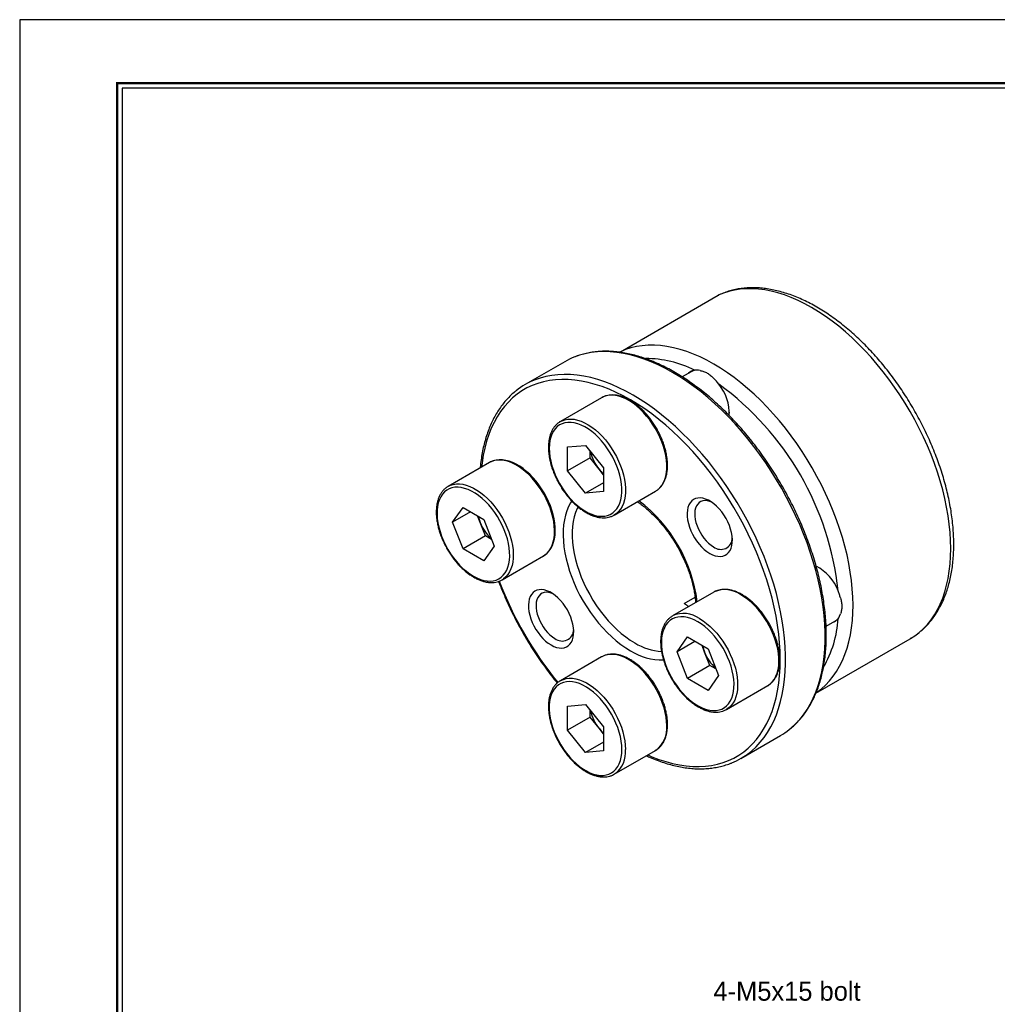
# Model space of a CAD drawing. Header units: millimetres. Extents: x 0 to 228, y 0 to 161.
# Tile 2 of 3: x 0 to 77, y 84 to 161. Entities that reach past the tile are written whole.
import ezdxf
from ezdxf.enums import TextEntityAlignment as Align

# ---------------------------------------------------------------- set-up
doc = ezdxf.new("R2010")
doc.units = ezdxf.units.MM
doc.layers.add('L1', color=7, linetype='CONTINUOUS')
doc.layers.add('OUTLINE', color=7, linetype='CONTINUOUS')

# ---------------------------------------------------------------- blocks, each defined once
blk = doc.blocks.new('표제란')
at = {"layer": 'L1', "color": 0}
for p, q in [((297, 210), (0, 210)), ((0, 210), (0, 0))]:
    blk.add_line(p, q, dxfattribs=at)
at = {"layer": 'L1', "const_width": 0.25}
blk.add_lwpolyline([(290.5, 6.5), (290.5, 203.5), (10, 203.5), (10, 6.5)], close=True, dxfattribs=at)
at = {"layer": 'L1'}
blk.add_lwpolyline([(290, 7), (290, 203), (10.5, 203), (10.5, 7)], close=True, dxfattribs=at)
for tag, p in [('필렛', (179.25, 10.9)), ('모따기', (179.25, 8.3))]:
    blk.add_attdef(tag, text='', height=1.15, dxfattribs=at).set_placement(p, align=Align.MIDDLE_LEFT)
at = {"layer": 'OUTLINE', "ltscale": 0.5}
for tag, p, height in [('TITLE', (237.17, 24.41), 2.5), ('도번', (251.18, 15.64), 2.5), ('SCALE', (253.78, 9.55), 1.2), ('DATE', (277.02, 9.51), 1.2)]:
    blk.add_attdef(tag, p, '', height=height, dxfattribs=at)

msp = doc.modelspace()

# ---------------------------------------------------------------- linework, layer by layer
at = {"layer": 'OUTLINE'}
for p, q in [((47.3285, 135.2458), (55.0359, 139.6952)), ((55.0359, 139.6952), (55.0783, 139.7092)), ((47.2758, 135.2107), (47.3285, 135.2458)), ((42.9424, 134.4667), (39.8311, 132.6706)), ((52.8965, 133.6771), (52.1947, 133.2719)), ((45.8521, 131.6311), (42.5994, 129.7534)), ((45.8996, 131.6574), (45.8521, 131.6311)), ((42.5735, 129.738), (42.5994, 129.7534)), ((43.1686, 127.7503), (44.5828, 127.8767)), ((43.1686, 125.8646), (43.1686, 127.7503)), ((44.5828, 127.8767), (45.997, 126.1175)), ((44.9363, 126.8851), (44.9363, 127.4369)), ((37.0132, 126.5269), (33.7605, 124.6492)), ((44.9363, 126.8851), (43.1686, 125.8646)), ((45.6434, 126.0054), (44.9363, 126.8851)), ((44.5828, 124.1053), (43.1686, 125.8646)), ((45.997, 125.5656), (45.6434, 126.0054)), ((45.997, 126.1175), (45.997, 124.2317)), ((45.997, 124.9217), (44.5828, 124.1053)), ((45.997, 124.2317), (44.5828, 124.1053)), ((46.849, 122.3919), (50.1017, 124.2697)), ((34.1109, 121.8295), (34.9274, 122.9912)), ((35.5254, 122.6461), (34.1109, 121.8295)), ((34.9274, 122.9912), (36.5604, 122.0485)), ((34.9274, 119.7251), (34.1109, 121.8295)), ((36.287, 121.7978), (36.0827, 122.3243)), ((36.6952, 120.7456), (36.287, 121.7978)), ((36.5604, 122.0485), (37.3769, 119.9441)), ((36.6952, 120.7456), (34.9274, 119.7251)), ((37.173, 120.4698), (36.6952, 120.7456)), ((36.5604, 118.7824), (34.9274, 119.7251)), ((37.3769, 119.9441), (36.5604, 118.7824)), ((38.0102, 117.2877), (41.2629, 119.1655)), ((38.0559, 117.3153), (38.0102, 117.2877)), ((54.7172, 116.3366), (54.6909, 116.3218)), ((54.6909, 116.3218), (51.4382, 114.4441)), ((52.3609, 115.4337), (53.2093, 115.9235)), ((51.3924, 114.4165), (51.4382, 114.4441)), ((63.5351, 113.6334), (64.2351, 114.0375)), ((51.7886, 111.6244), (52.6051, 112.7861)), ((52.6051, 112.7861), (54.2381, 111.8434)), ((62.7344, 108.3656), (70.1512, 112.6472)), ((53.2031, 112.441), (51.7886, 111.6244)), ((53.9646, 111.5927), (53.7603, 112.1192)), ((54.2381, 111.8434), (55.0546, 109.739)), ((45.8521, 111.2176), (42.5994, 109.3398)), ((52.6051, 109.52), (51.7886, 111.6244)), ((54.3729, 110.5405), (53.9646, 111.5927)), ((54.3729, 110.5405), (52.6051, 109.52)), ((54.8506, 110.2647), (54.3729, 110.5405)), ((54.2381, 108.5773), (52.6051, 109.52)), ((55.0546, 109.739), (54.2381, 108.5773)), ((55.6879, 107.0826), (58.9405, 108.9604)), ((43.1686, 107.3368), (44.5828, 107.4632)), ((43.1686, 105.451), (43.1686, 107.3368)), ((44.5828, 107.4632), (45.997, 105.7039)), ((44.9363, 106.4716), (44.9363, 107.0234)), ((44.9363, 106.4716), (43.1686, 105.451)), ((45.6434, 105.5919), (44.9363, 106.4716)), ((45.997, 105.1521), (45.6434, 105.5919)), ((45.997, 105.7039), (45.997, 103.8182)), ((44.5828, 103.6918), (43.1686, 105.451)), ((56.8297, 103.2249), (59.941, 105.021)), ((45.997, 104.5082), (44.5828, 103.6918)), ((45.997, 103.8182), (44.5828, 103.6918)), ((46.849, 101.9784), (50.1017, 103.8562)), ((46.8749, 101.9937), (46.849, 101.9784))]:
    msp.add_line(p, q, dxfattribs=at)
at = {"layer": 'OUTLINE', "flags": 128}
for points in [[(70.1757, 112.6614), (70.5229, 112.8834), (70.8743, 113.151), (71.2054, 113.4498), (71.5152, 113.7789), (71.803, 114.1377), (72.0682, 114.5253), (72.3101, 114.9407), (72.5281, 115.3829), (72.7217, 115.8508), (72.8904, 116.3434), (73.0339, 116.8595), (73.1517, 117.3977), (73.2436, 117.9569), (73.3094, 118.5356), (73.3489, 119.1324), (73.362, 119.746), (73.3487, 120.3749), (73.309, 121.0174), (73.2431, 121.6722), (73.151, 122.3375), (73.033, 123.0118), (72.8893, 123.6936), (72.7204, 124.381), (72.5266, 125.0725), (72.3085, 125.7664), (72.0664, 126.4611), (71.8011, 127.1548), (71.5131, 127.8459), (71.2031, 128.5327), (70.8719, 129.2136), (70.5203, 129.887), (70.1492, 130.5511), (69.7594, 131.2044), (69.3518, 131.8454), (68.9275, 132.4724), (68.4875, 133.084), (68.0327, 133.6787), (67.5645, 134.2551), (67.0838, 134.8117), (66.5918, 135.3473), (66.0897, 135.8605), (65.5787, 136.3501), (65.06, 136.815), (64.535, 137.2539), (64.0048, 137.666), (63.4707, 138.05), (62.9341, 138.4052), (62.3962, 138.7307), (61.8583, 139.0256), (61.3217, 139.2893), (60.7877, 139.5212), (60.2576, 139.7207), (59.7327, 139.8872), (59.2142, 140.0205), (58.7034, 140.1201), (58.2015, 140.1859), (57.7097, 140.2176), (57.2292, 140.2153), (56.7612, 140.1789), (56.3068, 140.1084), (55.8671, 140.0042), (55.4431, 139.8663), (55.0359, 139.6952)], [(62.7486, 108.3882), (62.8154, 108.434), (63.1669, 108.7016), (63.4979, 109.0004), (63.8077, 109.3295), (64.0955, 109.6883), (64.3607, 110.0759), (64.6026, 110.4912), (64.8206, 110.9334), (65.0142, 111.4014), (65.183, 111.894), (65.3264, 112.4101), (65.4442, 112.9483), (65.5362, 113.5074), (65.6019, 114.0861), (65.6414, 114.683), (65.6546, 115.2966), (65.6413, 115.9254), (65.6016, 116.568), (65.5356, 117.2227), (65.4435, 117.8881), (65.3255, 118.5624), (65.1819, 119.2441), (65.013, 119.9316), (64.8192, 120.6231), (64.601, 121.317), (64.3589, 122.0117), (64.0936, 122.7054), (63.8056, 123.3965), (63.4956, 124.0833), (63.1645, 124.7642), (62.8129, 125.4375), (62.4417, 126.1017), (62.0519, 126.755), (61.6443, 127.3959), (61.22, 128.023), (60.78, 128.6346), (60.3253, 129.2293), (59.857, 129.8056), (59.3763, 130.3623), (58.8843, 130.8979), (58.3822, 131.4111), (57.8712, 131.9007), (57.3526, 132.3656), (56.8275, 132.8045), (56.2973, 133.2165), (55.7633, 133.6006), (55.2266, 133.9558), (54.6887, 134.2812), (54.1508, 134.5762), (53.6142, 134.8399), (53.0802, 135.0718), (52.5501, 135.2712), (52.0252, 135.4378), (51.5067, 135.571), (50.9959, 135.6707), (50.494, 135.7364), (50.0022, 135.7682), (49.5218, 135.7659), (49.0538, 135.7294), (48.5994, 135.659), (48.1596, 135.5547), (47.7357, 135.4169), (47.3285, 135.2458)], [(60.6261, 105.4861), (60.7895, 105.6202), (61.1335, 105.9371), (61.4562, 106.2845), (61.7568, 106.6614), (62.0348, 107.0671), (62.2895, 107.5006), (62.5203, 107.9611), (62.7268, 108.4475), (62.9085, 108.9587), (63.065, 109.4936), (63.1959, 110.051), (63.301, 110.6297), (63.38, 111.2285), (63.4328, 111.846), (63.4592, 112.4809), (63.4592, 113.1317), (63.4328, 113.797), (63.38, 114.4755), (63.301, 115.1655), (63.1959, 115.8656), (63.065, 116.5742), (62.9085, 117.2897), (62.7268, 118.0107), (62.5203, 118.7355), (62.2895, 119.4624), (62.0348, 120.19), (61.7568, 120.9167), (61.4562, 121.6407), (61.1335, 122.3606), (60.7895, 123.0747), (60.425, 123.7815), (60.0408, 124.4795), (59.6376, 125.167), (59.2164, 125.8426), (58.7781, 126.5048), (58.3237, 127.1521), (57.8542, 127.7831), (57.3706, 128.3965), (56.8739, 128.9909), (56.3653, 129.5649), (55.8459, 130.1173), (55.3168, 130.647), (54.7792, 131.1526), (54.2342, 131.6332), (53.6831, 132.0877), (53.1271, 132.515), (52.5674, 132.9142), (52.0052, 133.2845), (51.4417, 133.625), (50.8783, 133.935), (50.3161, 134.2139), (49.7563, 134.4609), (49.2003, 134.6755), (48.6492, 134.8574), (48.1042, 135.006), (47.5666, 135.121), (47.0375, 135.2023), (46.5181, 135.2496), (46.0095, 135.2628), (45.5128, 135.2418), (45.0292, 135.1868), (44.5597, 135.0979), (44.1053, 134.9752), (43.7282, 134.8432)], [(57.5148, 103.69), (57.6783, 103.8241), (58.0222, 104.141), (58.3449, 104.4884), (58.6456, 104.8653), (58.9235, 105.271), (59.1782, 105.7045), (59.4091, 106.165), (59.6156, 106.6514), (59.7972, 107.1626), (59.9537, 107.6975), (60.0846, 108.2549), (60.1897, 108.8336), (60.2688, 109.4324), (60.3215, 110.0499), (60.348, 110.6848), (60.348, 111.3356), (60.3215, 112.0009), (60.2688, 112.6794), (60.1897, 113.3694), (60.0846, 114.0695), (59.9537, 114.7781), (59.7972, 115.4936), (59.6156, 116.2146), (59.4091, 116.9394), (59.1782, 117.6663), (58.9235, 118.394), (58.6456, 119.1206), (58.3449, 119.8446), (58.0222, 120.5645), (57.6783, 121.2786), (57.3138, 121.9854), (56.9295, 122.6834), (56.5263, 123.3709), (56.1051, 124.0465), (55.6669, 124.7087), (55.2125, 125.356), (54.7429, 125.987), (54.2593, 126.6004), (53.7626, 127.1948), (53.254, 127.7688), (52.7346, 128.3212), (52.2055, 128.8509), (51.6679, 129.3565), (51.1229, 129.8371), (50.5718, 130.2916), (50.0158, 130.7189), (49.4561, 131.1181), (48.8939, 131.4884), (48.3304, 131.8289), (47.767, 132.1389), (47.2048, 132.4178), (46.6451, 132.6648), (46.089, 132.8794), (45.5379, 133.0613), (44.993, 133.2099), (44.4554, 133.3249), (43.9263, 133.4062), (43.4068, 133.4535), (42.8982, 133.4667), (42.4016, 133.4457), (41.9179, 133.3907), (41.4484, 133.3018), (40.994, 133.1791), (40.6169, 133.0471)], [(49.4767, 103.4954), (49.7989, 103.3577), (50.3531, 103.1453), (50.9023, 102.9663), (51.4452, 102.8208), (51.9805, 102.7094), (52.5072, 102.6322), (53.0238, 102.5894), (53.5294, 102.5812), (54.0226, 102.6074), (54.5026, 102.6682), (54.968, 102.7633), (55.418, 102.8925), (55.8513, 103.0555), (56.2672, 103.252), (56.6647, 103.4815), (57.0427, 103.7435), (57.4006, 104.0374), (57.7374, 104.3625), (58.0524, 104.7181), (58.3449, 105.1035), (58.6143, 105.5176), (58.8599, 105.9596), (59.0811, 106.4285), (59.2775, 106.9232), (59.4487, 107.4426), (59.5941, 107.9856), (59.7136, 108.5508), (59.8068, 109.137), (59.8735, 109.7429), (59.9136, 110.3671), (59.927, 111.0083), (59.9136, 111.6648), (59.8735, 112.3353), (59.8068, 113.0183), (59.7136, 113.7121), (59.5941, 114.4153), (59.4487, 115.1262), (59.2775, 115.8432), (59.0811, 116.5647), (58.8599, 117.289), (58.6143, 118.0146), (58.3449, 118.7397), (58.0524, 119.4627), (57.7374, 120.1821), (57.4006, 120.8961), (57.0427, 121.6032), (56.6647, 122.3017), (56.2672, 122.99), (55.8513, 123.6667), (55.418, 124.3301), (54.968, 124.9788), (54.5026, 125.6112), (54.0226, 126.2261), (53.5294, 126.8219), (53.0238, 127.3973), (52.5072, 127.9511), (51.9805, 128.4819), (51.4452, 128.9886), (50.9023, 129.47), (50.3531, 129.925), (49.7989, 130.3525), (49.2408, 130.7518), (48.6802, 131.1217), (48.1183, 131.4615), (47.5564, 131.7704), (46.9958, 132.0478), (46.4378, 132.2929), (45.8835, 132.5052), (45.3343, 132.6843), (44.7914, 132.8297), (44.2561, 132.9411), (43.7295, 133.0183), (43.2128, 133.0611), (42.7073, 133.0694), (42.214, 133.0431), (41.7341, 132.9824), (41.2686, 132.8873), (40.8187, 132.7581), (40.3853, 132.595), (39.9694, 132.3986), (39.572, 132.1691), (39.1939, 131.9071), (38.8361, 131.6132), (38.4992, 131.288), (38.1842, 130.9324), (37.8917, 130.5471), (37.6223, 130.133), (37.3768, 129.6909), (37.1555, 129.222), (36.9591, 128.7273), (36.788, 128.2079), (36.6425, 127.665), (36.523, 127.0998), (36.4298, 126.5135), (36.388, 126.166)], [(50.1017, 124.2697), (50.2689, 124.3828), (50.4408, 124.5412), (50.5911, 124.7296), (50.7184, 124.9463), (50.8217, 125.1894), (50.8999, 125.4568), (50.9524, 125.7461), (50.9788, 126.0548), (50.9788, 126.3801), (50.9524, 126.7192), (50.8999, 127.0692), (50.8217, 127.4268), (50.7184, 127.7891), (50.5911, 128.1528), (50.4408, 128.5148), (50.2689, 128.8717), (50.0768, 129.2206), (49.8663, 129.5583), (49.6392, 129.8819), (49.3974, 130.1885), (49.1432, 130.4754), (48.8787, 130.7401), (48.6063, 130.9804), (48.3284, 131.194), (48.0473, 131.3791), (47.7657, 131.534), (47.4859, 131.6575), (47.2104, 131.7484), (46.9417, 131.8059), (46.6821, 131.8295), (46.4338, 131.8191), (46.1991, 131.7746), (45.98, 131.6966), (45.8996, 131.6574)], [(55.8987, 130.2311), (55.9062, 130.3024), (55.9142, 130.4915)], [(41.719, 127.6442), (41.7324, 127.3174), (41.7723, 126.9781), (41.8386, 126.6296), (41.9304, 126.2751), (42.047, 125.918), (42.1873, 125.5616), (42.35, 125.2092), (42.5335, 124.8641), (42.7361, 124.5295), (42.956, 124.2086), (43.191, 123.9043), (43.4391, 123.6194), (43.6978, 123.3568), (43.9648, 123.1187), (44.2376, 122.9074), (44.5136, 122.7249), (44.7902, 122.573), (45.0649, 122.4529), (45.3351, 122.3659), (45.5983, 122.3127), (45.852, 122.2938), (46.0938, 122.3095), (46.3216, 122.3596), (46.5331, 122.4435), (46.7263, 122.5606), (46.8996, 122.7097), (47.0513, 122.8895), (47.1799, 123.0982), (47.2842, 123.3339), (47.3633, 123.5944), (47.4165, 123.8773), (47.4432, 124.1799), (47.4432, 124.4995), (47.4165, 124.833), (47.3633, 125.1772), (47.2842, 125.5291), (47.1799, 125.8853), (47.0513, 126.2425), (46.8996, 126.5973), (46.7263, 126.9465), (46.5331, 127.2867), (46.3216, 127.6149), (46.0938, 127.9279), (45.852, 128.2228), (45.5983, 128.4969), (45.3351, 128.7475), (45.0649, 128.9725), (44.7902, 129.1696), (44.5136, 129.337), (44.2376, 129.4732), (43.9648, 129.5768), (43.6978, 129.647), (43.4391, 129.6831), (43.191, 129.6847), (42.956, 129.6518), (42.7361, 129.5847), (42.5335, 129.484), (42.35, 129.3508), (42.1873, 129.1862), (42.047, 128.9917), (41.9304, 128.7692), (41.8386, 128.5208), (41.7723, 128.2488), (41.7324, 127.9557), (41.719, 127.6442)], [(42.5994, 129.7534), (42.7273, 129.8188), (42.9464, 129.8969), (43.1811, 129.9413), (43.4294, 129.9518), (43.689, 129.9282), (43.9577, 129.8707), (44.2332, 129.7798), (44.513, 129.6563), (44.7946, 129.5013), (45.0757, 129.3162), (45.3536, 129.1026), (45.626, 128.8624), (45.8905, 128.5977), (46.1447, 128.3107), (46.3865, 128.0041), (46.6136, 127.6806), (46.8241, 127.3428), (47.0162, 126.994), (47.1882, 126.637), (47.3384, 126.2751), (47.4658, 125.9114), (47.569, 125.5491), (47.6472, 125.1914), (47.6997, 124.8415), (47.7261, 124.5024), (47.7261, 124.177), (47.6997, 123.8684), (47.6472, 123.5791), (47.569, 123.3117), (47.4658, 123.0686), (47.3384, 122.8519), (47.1882, 122.6635), (47.0162, 122.505), (46.8497, 122.3923)], [(41.2629, 119.1655), (41.3839, 119.2438), (41.561, 119.3945), (41.7168, 119.5756), (41.85, 119.7854), (41.9593, 120.0221), (42.0439, 120.2836), (42.1029, 120.5677), (42.1358, 120.8717), (42.1424, 121.1931), (42.1226, 121.5291), (42.0766, 121.8766), (42.0048, 122.2327), (41.9077, 122.5941), (41.7863, 122.9577), (41.6417, 123.3204), (41.475, 123.6789), (41.2878, 124.0301), (41.0817, 124.3709), (40.8586, 124.6982), (40.6203, 125.0094), (40.369, 125.3014), (40.1068, 125.572), (39.8362, 125.8185), (39.5594, 126.039), (39.2789, 126.2314), (38.9972, 126.394), (38.7167, 126.5254), (38.4399, 126.6246), (38.1693, 126.6905), (37.9071, 126.7226), (37.6558, 126.7207), (37.4175, 126.6847), (37.1944, 126.615), (37.0132, 126.5269)], [(41.2483, 119.1608), (41.3953, 119.2512), (41.5715, 119.3989), (41.7279, 119.5732), (41.8637, 119.7731), (41.9779, 119.9975), (42.0696, 120.245), (42.1377, 120.5139), (42.1816, 120.8018), (42.2009, 121.1061), (42.1954, 121.4241), (42.1653, 121.7531), (42.1111, 122.0904), (42.0334, 122.4333), (41.9328, 122.7792), (41.8104, 123.1254), (41.667, 123.4694), (41.5038, 123.8083), (41.3222, 124.1398), (41.1236, 124.4611), (40.9094, 124.7698), (40.6814, 125.0635), (40.4412, 125.3399), (40.1906, 125.5969), (39.9314, 125.8323), (39.6655, 126.0443), (39.3948, 126.2312), (39.1213, 126.3912), (38.8469, 126.5229), (38.5737, 126.6249), (38.304, 126.6959), (38.0402, 126.7352), (37.785, 126.742), (37.541, 126.7166), (37.3108, 126.6594), (37.0966, 126.5717), (37.0159, 126.5237), (37.0159, 126.5237)], [(35.7439, 117.5798), (36.0203, 117.4357), (36.2941, 117.3238), (36.5628, 117.2452), (36.8239, 117.2005), (37.0748, 117.1903), (37.3133, 117.2146), (37.5372, 117.2732), (37.7443, 117.3655), (37.9328, 117.4907), (38.1008, 117.6476), (38.2468, 117.8348), (38.3694, 118.0504), (38.4676, 118.2926), (38.5403, 118.5589), (38.5868, 118.847), (38.6069, 119.1542), (38.6002, 119.4775), (38.5668, 119.8139), (38.5071, 120.1604), (38.4216, 120.5137), (38.3111, 120.8704), (38.1766, 121.2273), (38.0194, 121.5811), (37.841, 121.9283), (37.643, 122.2658), (37.4272, 122.5905), (37.1958, 122.8992), (36.9507, 123.1892), (36.6945, 123.4576), (36.4293, 123.7021), (36.1577, 123.9202), (35.8823, 124.1101), (35.6056, 124.2698), (35.3302, 124.398), (35.0586, 124.4933), (34.7934, 124.555), (34.5371, 124.5825), (34.2921, 124.5754), (34.0606, 124.534), (33.8449, 124.4584), (33.6469, 124.3495), (33.4684, 124.2083), (33.3112, 124.0361), (33.1768, 123.8344), (33.0663, 123.6053), (32.9807, 123.3507), (32.921, 123.0732), (32.8877, 122.7752), (32.881, 122.4596), (32.901, 122.1294), (32.9476, 121.7875), (33.0203, 121.4372), (33.1184, 121.0818), (33.2411, 120.7245), (33.3871, 120.3688), (33.5551, 120.0179), (33.7436, 119.6751), (33.9507, 119.3437), (34.1745, 119.0266), (34.4131, 118.7269), (34.664, 118.4474), (34.9251, 118.1906), (35.1937, 117.9591), (35.4675, 117.7548), (35.7439, 117.5798)], [(33.7677, 124.6533), (33.9417, 124.7373), (34.1649, 124.807), (34.4031, 124.8429), (34.6545, 124.8449), (34.9166, 124.8127), (35.1872, 124.7468), (35.464, 124.6477), (35.7445, 124.5162), (36.0262, 124.3536), (36.3067, 124.1612), (36.5835, 123.9408), (36.8541, 123.6942), (37.1163, 123.4237), (37.3676, 123.1316), (37.6059, 122.8205), (37.829, 122.4931), (38.0351, 122.1524), (38.2223, 121.8012), (38.389, 121.4427), (38.5336, 121.08), (38.655, 120.7164), (38.7521, 120.3549), (38.8239, 119.9989), (38.8699, 119.6514), (38.8897, 119.3154), (38.8831, 118.994), (38.8502, 118.6899), (38.7912, 118.4059), (38.7066, 118.1444), (38.5973, 117.9076), (38.4641, 117.6978), (38.3083, 117.5168), (38.1312, 117.366), (38.0559, 117.3153)], [(43.4994, 123.5009), (43.4058, 123.3548), (43.246, 123.0563), (43.1104, 122.7316), (42.9998, 122.3826), (42.9146, 122.0108), (42.8554, 121.6181), (42.8224, 121.2066), (42.8158, 120.7782), (42.8356, 120.3352), (42.8818, 119.8796), (42.954, 119.4138), (43.0519, 118.94), (43.1751, 118.4607), (43.3229, 117.9783), (43.4946, 117.4951), (43.6894, 117.0135), (43.9062, 116.5359), (44.144, 116.0648), (44.4015, 115.6025), (44.6776, 115.1512), (44.9709, 114.7133), (45.2798, 114.2909), (45.6029, 113.886), (45.9385, 113.5008), (46.2849, 113.1372), (46.6405, 112.7969), (47.0035, 112.4816), (47.372, 112.193), (47.7442, 111.9324), (48.1183, 111.7012)], [(54.3683, 119.3727), (54.5877, 119.2617), (54.8038, 119.1836), (55.0133, 119.1396), (55.213, 119.1304), (55.3999, 119.1562), (55.5712, 119.2164), (55.7242, 119.3103), (55.8567, 119.4364), (55.9666, 119.5928), (56.0523, 119.7771), (56.1124, 119.9866), (56.1461, 120.2179), (56.1529, 120.4678), (56.1326, 120.7322), (56.0856, 121.0074), (56.0125, 121.289), (55.9145, 121.5728), (55.7931, 121.8545), (55.6501, 122.1298), (55.4876, 122.3946), (55.3082, 122.6448), (55.1146, 122.8767), (54.9096, 123.0868), (54.6964, 123.2718), (54.4782, 123.4289), (54.2584, 123.5558), (54.0402, 123.6505), (53.827, 123.7117), (53.6221, 123.7383), (53.4284, 123.73), (53.249, 123.687), (53.0865, 123.6097), (52.9435, 123.4995), (52.8221, 123.358), (52.7241, 123.1873), (52.651, 122.9901), (52.604, 122.7693), (52.5837, 122.5282), (52.5905, 122.2706), (52.6242, 122.0003), (52.6844, 121.7214), (52.77, 121.4381), (52.88, 121.1549), (53.0124, 120.8758), (53.1655, 120.6052), (53.3367, 120.3472), (53.5236, 120.1057), (53.7233, 119.8843), (53.9328, 119.6864), (54.1489, 119.515), (54.3683, 119.3727)], [(54.5258, 123.3973), (54.3731, 123.4591), (54.1817, 123.509), (53.9991, 123.525), (53.8284, 123.5068), (53.6728, 123.4547), (53.5349, 123.3697), (53.4172, 123.2532), (53.3219, 123.1074), (53.2506, 122.9348), (53.2046, 122.7385), (53.1847, 122.522), (53.1914, 122.2893), (53.2244, 122.0443), (53.2831, 121.7916), (53.3666, 121.5357), (53.4734, 121.281), (53.6014, 121.0321), (53.7485, 120.7935), (53.9121, 120.5695), (54.0891, 120.364), (54.2765, 120.1806), (54.4709, 120.0228), (54.6688, 119.8932)], [(43.9901, 123.0428), (43.9164, 122.8947), (43.7872, 122.5793), (43.6831, 122.2396), (43.6044, 121.8775), (43.5518, 121.4948), (43.5254, 121.0937), (43.5254, 120.6761), (43.5518, 120.2445), (43.6044, 119.8011), (43.6831, 119.3482), (43.7872, 118.8882), (43.9164, 118.4237), (44.0698, 117.9571), (44.2468, 117.4909), (44.4463, 117.0275), (44.6673, 116.5695), (44.9085, 116.1193), (45.1688, 115.6792), (45.4467, 115.2517), (45.7407, 114.8391), (46.0494, 114.4434), (46.3709, 114.0669), (46.7037, 113.7115), (47.0458, 113.3792), (47.3956, 113.0716), (47.7512, 112.7905), (48.1106, 112.5374), (48.4719, 112.3136)], [(62.9855, 118.2438), (62.8175, 118.3316), (62.7536, 118.3601)], [(41.8683, 112.1543), (42.0877, 112.0433), (42.3038, 111.9652), (42.5133, 111.9212), (42.713, 111.912), (42.8999, 111.9377), (43.0712, 111.998), (43.2242, 112.0919), (43.3567, 112.218), (43.4666, 112.3744), (43.5523, 112.5587), (43.6124, 112.7681), (43.6461, 112.9995), (43.6529, 113.2493), (43.6326, 113.5138), (43.5856, 113.7889), (43.5125, 114.0705), (43.4145, 114.3543), (43.2931, 114.636), (43.1501, 114.9114), (42.9876, 115.1762), (42.8082, 115.4264), (42.6146, 115.6583), (42.4096, 115.8683), (42.1964, 116.0533), (41.9782, 116.2105), (41.7584, 116.3374), (41.5402, 116.4321), (41.327, 116.4933), (41.1221, 116.5199), (40.9284, 116.5116), (40.749, 116.4685), (40.5865, 116.3913), (40.4435, 116.2811), (40.3221, 116.1396), (40.2241, 115.9689), (40.151, 115.7717), (40.104, 115.5508), (40.0837, 115.3098), (40.0905, 115.0521), (40.1242, 114.7818), (40.1844, 114.5029), (40.27, 114.2197), (40.38, 113.9364), (40.5124, 113.6574), (40.6655, 113.3868), (40.8367, 113.1288), (41.0236, 112.8872), (41.2233, 112.6659), (41.4328, 112.468), (41.6489, 112.2966), (41.8683, 112.1543)], [(42.0258, 116.1789), (41.8731, 116.2407), (41.6817, 116.2906), (41.4991, 116.3066), (41.3284, 116.2884), (41.1728, 116.2363), (41.0349, 116.1512), (40.9172, 116.0348), (40.8219, 115.8889), (40.7506, 115.7163), (40.7046, 115.52), (40.6847, 115.3036), (40.6914, 115.0708), (40.7244, 114.8259), (40.7831, 114.5732), (40.8666, 114.3172), (40.9734, 114.0625), (41.1014, 113.8137), (41.2485, 113.5751), (41.4121, 113.351), (41.5891, 113.1455), (41.7765, 112.9622), (41.9709, 112.8044), (42.1688, 112.6748)], [(58.9405, 108.9604), (58.9655, 108.9751), (59.1527, 109.1102), (59.3193, 109.2762), (59.464, 109.4719), (59.5854, 109.6954), (59.6824, 109.9448), (59.7543, 110.2179), (59.8003, 110.5123), (59.8201, 110.8253), (59.8135, 111.1544), (59.7805, 111.4965), (59.7215, 111.8487), (59.637, 112.2078), (59.5277, 112.5707), (59.3945, 112.9343), (59.2387, 113.2953), (59.0616, 113.6505), (58.8647, 113.9969), (58.6498, 114.3313), (58.4188, 114.6509), (58.1738, 114.9528), (57.9168, 115.2345), (57.6501, 115.4933), (57.3761, 115.727), (57.0971, 115.9337), (56.8157, 116.1114)], [(53.4216, 113.9887), (53.1452, 114.1328), (52.8714, 114.2447), (52.6027, 114.3233), (52.3417, 114.368), (52.0907, 114.3782), (51.8522, 114.3539), (51.6283, 114.2953), (51.4212, 114.203), (51.2328, 114.0778), (51.0648, 113.9209), (50.9188, 113.7337), (50.7961, 113.5181), (50.698, 113.2759), (50.6253, 113.0096), (50.5787, 112.7215), (50.5587, 112.4144), (50.5653, 112.091), (50.5987, 111.7546), (50.6584, 111.4081), (50.7439, 111.0548), (50.8544, 110.6981), (50.9889, 110.3412), (51.1461, 109.9874), (51.3245, 109.6402), (51.5226, 109.3027), (51.7383, 108.978), (51.9698, 108.6693), (52.2148, 108.3793), (52.4711, 108.1109), (52.7363, 107.8665), (53.0078, 107.6483), (53.2832, 107.4584), (53.56, 107.2987), (53.8354, 107.1705), (54.107, 107.0752), (54.3721, 107.0135), (54.6284, 106.986), (54.8734, 106.9931), (55.1049, 107.0345), (55.3206, 107.1101), (55.5187, 107.219), (55.6971, 107.3602), (55.8543, 107.5324), (55.9888, 107.7341), (56.0993, 107.9632), (56.1848, 108.2178), (56.2445, 108.4953), (56.2779, 108.7933), (56.2846, 109.1089), (56.2645, 109.4391), (56.2179, 109.781), (56.1452, 110.1313), (56.0471, 110.4867), (55.9245, 110.844), (55.7785, 111.1997), (55.6104, 111.5506), (55.422, 111.8934), (55.2149, 112.2249), (54.991, 112.5419), (54.7525, 112.8416), (54.5015, 113.1211), (54.2405, 113.3779), (53.9718, 113.6095), (53.698, 113.8137), (53.4216, 113.9887)], [(53.563, 114.2336), (53.8444, 114.0559), (54.1234, 113.8493), (54.3974, 113.6155), (54.6641, 113.3567), (54.9211, 113.0751), (55.1662, 112.7732), (55.3971, 112.4536), (55.612, 112.1191), (55.8089, 111.7728), (55.986, 111.4175), (56.1418, 111.0566), (56.275, 110.693), (56.3843, 110.3301), (56.4689, 109.9709), (56.5279, 109.6188), (56.5608, 109.2766), (56.5674, 108.9476), (56.5476, 108.6345), (56.5016, 108.3401), (56.4297, 108.067), (56.3327, 107.8177), (56.2113, 107.5942), (56.0666, 107.3985), (55.9, 107.2324), (55.7128, 107.0974), (55.6807, 107.0785)], [(70.1512, 112.6472), (70.1519, 112.6476), (70.1757, 112.6614)], [(50.9821, 105.802), (50.9689, 106.1346), (50.9294, 106.4795), (50.8639, 106.8337), (50.7731, 107.1941), (50.6577, 107.5575), (50.5188, 107.9207), (50.3575, 108.2805), (50.1753, 108.6338), (49.9738, 108.9775), (49.7547, 109.3085), (49.52, 109.6239), (49.2717, 109.921), (49.0121, 110.1972), (48.7433, 110.4499), (48.4679, 110.6771), (48.1881, 110.8767), (47.9064, 111.0469), (47.6254, 111.1863), (47.3475, 111.2936), (47.0751, 111.3678), (46.8106, 111.4085), (46.5564, 111.4151), (46.3146, 111.3876), (46.0875, 111.3262), (45.8769, 111.2316), (45.8521, 111.2176)], [(42.5987, 109.3395), (42.6242, 109.3539), (42.8348, 109.4485), (43.0619, 109.5098), (43.3037, 109.5373), (43.5579, 109.5307), (43.8224, 109.4901), (44.0948, 109.4158), (44.3727, 109.3085), (44.6537, 109.1691), (44.9354, 108.9989), (45.2152, 108.7994), (45.4906, 108.5722), (45.7594, 108.3194), (46.019, 108.0433), (46.2673, 107.7462), (46.502, 107.4308), (46.7211, 107.0998), (46.9226, 106.7561), (47.1048, 106.4028), (47.2661, 106.043), (47.405, 105.6797), (47.5204, 105.3163), (47.6112, 104.956), (47.6767, 104.6018), (47.7162, 104.2569), (47.7294, 103.9243)], [(47.4466, 103.9243), (47.4332, 104.2512), (47.3932, 104.5904), (47.327, 104.9389), (47.2351, 105.2934), (47.1185, 105.6505), (46.9782, 106.0069), (46.8156, 106.3593), (46.6321, 106.7044), (46.4295, 107.039), (46.2096, 107.36), (45.9745, 107.6643), (45.7265, 107.9491), (45.4677, 108.2118), (45.2007, 108.4498), (44.928, 108.6611), (44.652, 108.8436), (44.3753, 108.9955), (44.1006, 109.1156), (43.8304, 109.2026), (43.5673, 109.2558), (43.3136, 109.2747), (43.0717, 109.259), (42.844, 109.2089), (42.6325, 109.125), (42.4392, 109.0079), (42.2659, 108.8588), (42.1143, 108.679), (41.9857, 108.4703), (41.8813, 108.2346), (41.8022, 107.9741), (41.749, 107.6912), (41.7223, 107.3886), (41.7223, 107.069), (41.749, 106.7355), (41.8022, 106.3913), (41.8813, 106.0394), (41.9857, 105.6832), (42.1143, 105.326), (42.2659, 104.9712), (42.4392, 104.622), (42.6325, 104.2818), (42.844, 103.9536), (43.0717, 103.6406), (43.3136, 103.3457), (43.5673, 103.0716), (43.8304, 102.821), (44.1006, 102.596), (44.3753, 102.3989), (44.652, 102.2315), (44.928, 102.0953), (45.2007, 101.9917), (45.4677, 101.9215), (45.7265, 101.8854), (45.9745, 101.8838), (46.2096, 101.9168), (46.4295, 101.9838), (46.6321, 102.0845), (46.8156, 102.2177), (46.9782, 102.3823), (47.1185, 102.5768), (47.2351, 102.7993), (47.327, 103.0477), (47.3932, 103.3197), (47.4332, 103.6128), (47.4466, 103.9243)]]:
    msp.add_lwpolyline(points, dxfattribs=at)
at = {"layer": 'OUTLINE'}
for centre, radius, start, end in [((45.7982, 129.5158), 5.7154, 111.234023, 119.977371), ((49.33, 126.1663), 8.5458, 63.22723, 90.173609), ((53.2977, 132.9426), 0.8615, 97.88954, 133.786492), ((53.368, 132.8051), 0.9913, 76.342637, 118.40045), ((42.6805, 127.7348), 5.6991, 111.228997, 128.759149), ((41.4458, 113.9732), 23.1631, 6.052731, 53.947269), ((52.2967, 130.4011), 3.6084, 357.261189, 39.577062), ((48.2034, 128.0791), 3.2944, 192.308704, 219.009333), ((47.9109, 127.8121), 2.8992, 218.546854, 228.688809), ((41.5604, 114.0394), 11.9165, 7.352409, 52.650225), ((38.9854, 122.8582), 2.8994, 191.304313, 201.453506), ((39.3627, 122.9779), 3.2944, 200.990473, 227.688094), ((55.2481, 120.5804), 0.8988, 229.870859, 0.563143), ((61.0975, 115.1561), 3.6091, 20.42599, 62.699975), ((64.4142, 127.2327), 28.4598, 200.669811, 219.327813), ((55.5712, 114.4051), 2.1119, 53.894438, 113.853486), ((56.9114, 121.5418), 7.6167, 233.313784, 236.598169), ((52.3189, 112.5043), 2.1304, 54.269544, 114.419998), ((55.9085, 114.7154), 8.5854, 329.851863, 356.71406), ((63.7997, 114.7523), 0.8615, 286.208619, 322.120667), ((63.7157, 114.882), 0.9915, 301.59624, 343.664456), ((42.7481, 113.362), 0.8988, 229.870859, 0.563143), ((50.577, 115.562), 4.5772, 237.509608, 271.839465), ((50.8893, 116.248), 4.6178, 238.431565, 266.038883), ((56.6631, 112.6531), 2.8994, 191.304313, 201.453506), ((57.0404, 112.7728), 3.2944, 200.990473, 227.688094), ((48.2034, 107.6656), 3.2944, 192.308704, 219.009333), ((47.9109, 107.3985), 2.8992, 218.546854, 228.688809), ((48.862, 105.5891), 2.1307, 305.578261, 5.733919), ((57.09, 109.9577), 5.7008, 300.007189, 308.336213), ((45.6292, 103.6995), 2.1122, 306.140569, 6.109495), ((53.9816, 108.1586), 5.6967, 291.79813, 308.332256)]:
    msp.add_arc(centre, radius, start, end, dxfattribs=at)
for points, knots in [([(70.1766, 112.6656), (70.2706, 112.7213), (70.4905, 112.8513), (70.8155, 113.0893), (71.1537, 113.3735), (71.4721, 113.686), (71.7708, 114.025), (72.0491, 114.3905), (72.3063, 114.7817), (72.5419, 115.198), (72.7551, 115.6386), (72.9454, 116.1027), (73.1122, 116.5891), (73.2551, 117.0967), (73.3736, 117.6242), (73.4674, 118.1704), (73.5364, 118.7338), (73.5805, 119.3131), (73.5996, 119.9069), (73.5938, 120.5137), (73.5633, 121.1322), (73.5081, 121.761), (73.4286, 122.3986), (73.325, 123.0437), (73.1977, 123.6949), (73.047, 124.351), (72.8732, 125.0104), (72.6769, 125.6718), (72.4585, 126.3338), (72.2185, 126.9951), (71.9575, 127.6543), (71.676, 128.3099), (71.3747, 128.9607), (71.0542, 129.6052), (70.7153, 130.2421), (70.3585, 130.8701), (69.9848, 131.4878), (69.5949, 132.094), (69.1895, 132.6873), (68.7696, 133.2664), (68.336, 133.8303), (67.8896, 134.3775), (67.4313, 134.9071), (66.962, 135.4177), (66.4827, 135.9084), (65.9943, 136.378), (65.4978, 136.8256), (64.9941, 137.25), (64.4843, 137.6504), (63.9694, 138.0258), (63.4503, 138.3753), (62.9282, 138.698), (62.404, 138.9932), (61.8788, 139.26), (61.3538, 139.4976), (60.8301, 139.7055), (60.3088, 139.8829), (59.7914, 140.0292), (59.2789, 140.144), (58.7729, 140.2268), (58.2746, 140.2774), (57.7854, 140.2958), (57.3067, 140.2819), (56.8397, 140.2359), (56.3859, 140.158), (55.9458, 140.0496), (55.5224, 139.9076), (55.2328, 139.7945), (55.089, 139.7212), (55.0762, 139.7147)], [0, 0, 0, 0, 0.0109119, 0.0254964, 0.0400927, 0.0547233, 0.0694081, 0.0841624, 0.0989967, 0.1139159, 0.1289194, 0.1440023, 0.1591561, 0.1743703, 0.1896332, 0.2049334, 0.2202604, 0.235605, 0.2509596, 0.266318, 0.2816745, 0.2970262, 0.312371, 0.3277078, 0.3430359, 0.3583552, 0.3736658, 0.3889684, 0.4042634, 0.4195516, 0.434834, 0.4501115, 0.465385, 0.4806555, 0.4959241, 0.5111917, 0.5264595, 0.5417281, 0.5569986, 0.572272, 0.5875494, 0.6028317, 0.6181201, 0.6334155, 0.6487188, 0.664031, 0.6793528, 0.6946848, 0.7100275, 0.725381, 0.740745, 0.7561187, 0.7715005, 0.7868881, 0.8022773, 0.8176618, 0.8330346, 0.848387, 0.8637087, 0.8789879, 0.894212, 0.9093689, 0.9244476, 0.9394404, 0.9543436, 0.9691589, 0.9838939, 0.9985618, 1, 1, 1, 1]), ([(60.6494, 105.5032), (60.7569, 105.5911), (60.9801, 105.7737), (61.2956, 106.0853), (61.6006, 106.429), (61.8851, 106.7999), (62.1489, 107.1964), (62.3915, 107.6181), (62.6123, 108.0641), (62.8107, 108.5334), (62.9864, 109.0253), (63.139, 109.5386), (63.2681, 110.0722), (63.3734, 110.6251), (63.4548, 111.1961), (63.5121, 111.784), (63.5453, 112.3876), (63.5542, 113.0057), (63.539, 113.6369), (63.4996, 114.2801), (63.4363, 114.9339), (63.3491, 115.5971), (63.2384, 116.2683), (63.1042, 116.9463), (62.9469, 117.6297), (62.7669, 118.3171), (62.5646, 119.0073), (62.3402, 119.6989), (62.0944, 120.3905), (61.8276, 121.0807), (61.5402, 121.7683), (61.233, 122.4519), (60.9065, 123.1301), (60.5614, 123.8016), (60.1983, 124.4651), (59.818, 125.1193), (59.4211, 125.763), (59.0086, 126.3947), (58.5811, 127.0134), (58.1396, 127.6178), (57.6848, 128.2066), (57.2177, 128.7788), (56.7391, 129.3332), (56.2501, 129.8688), (55.7515, 130.3843), (55.2443, 130.8789), (54.7294, 131.3516), (54.208, 131.8013), (53.6809, 132.2272), (53.1491, 132.6285), (52.6138, 133.0042), (52.0759, 133.3538), (51.5364, 133.6763), (50.9965, 133.9712), (50.457, 134.2377), (49.9192, 134.4754), (49.3841, 134.6837), (48.8527, 134.8621), (48.3261, 135.0101), (47.8055, 135.1275), (47.2919, 135.2139), (46.7864, 135.2692), (46.2901, 135.2932), (45.8042, 135.2859), (45.3297, 135.2473), (44.8674, 135.1779), (44.4193, 135.0762), (44.0485, 134.9685), (43.8333, 134.8828), (43.7573, 134.8526)], [0, 0, 0, 0, 0.0137719, 0.0286025, 0.0434548, 0.0583345, 0.0732446, 0.088186, 0.1031579, 0.1181577, 0.1331818, 0.1482264, 0.1632872, 0.1783604, 0.1934426, 0.2085308, 0.2236225, 0.2387158, 0.2538087, 0.2689003, 0.2839899, 0.2990769, 0.3141612, 0.3292425, 0.344321, 0.3593967, 0.3744697, 0.3895403, 0.4046087, 0.4196751, 0.4347399, 0.4498033, 0.4648656, 0.4799271, 0.4949882, 0.5100491, 0.5251101, 0.5401715, 0.5552335, 0.5702965, 0.5853608, 0.6004267, 0.6154945, 0.6305644, 0.6456369, 0.6607121, 0.6757903, 0.6908716, 0.7059564, 0.7210445, 0.7361362, 0.7512311, 0.766329, 0.7814295, 0.7965317, 0.8116344, 0.8267357, 0.8418334, 0.856925, 0.8720072, 0.8870763, 0.9021282, 0.9171585, 0.9321631, 0.9471384, 0.9620819, 0.9769928, 0.9918724, 1, 1, 1, 1]), ([(53.6021, 133.7684), (53.5272, 133.7853), (53.4536, 133.7966), (53.311, 133.8065), (53.2417, 133.8052), (53.1795, 133.796)], [0, 0, 0, 0, 0.5, 0.5, 1, 1, 1, 1]), ([(53.6021, 133.7684), (53.6959, 133.754), (53.7915, 133.7307), (53.9828, 133.6637), (54.0787, 133.6197), (54.2626, 133.5134), (54.3515, 133.4509), (54.5245, 133.3079), (54.6092, 133.2267), (54.6907, 133.1399)], [0, 0, 0, 0, 0.25, 0.25, 0.5, 0.5, 0.75, 0.75, 1, 1, 1, 1]), ([(39.0897, 132.1583), (39.0419, 132.1212), (38.8762, 131.9927), (38.6123, 131.7435), (38.2983, 131.4121), (38.0054, 131.0521), (37.7326, 130.6666), (37.4809, 130.2554), (37.2509, 129.8197), (37.0429, 129.3601), (36.8575, 128.8777), (36.695, 128.3734), (36.5561, 127.8481), (36.4401, 127.3036), (36.3506, 126.7388), (36.2983, 126.3383), (36.2829, 126.1219), (36.2817, 126.1046)], [0, 0, 0, 0, 0.0297907, 0.1031847, 0.176672, 0.2502841, 0.3240418, 0.3979541, 0.4720202, 0.5462303, 0.6205689, 0.695017, 0.7695544, 0.8441612, 0.9188193, 0.993513, 1, 1, 1, 1]), ([(50.104, 124.2756), (50.1291, 124.289), (50.2214, 124.3382), (50.363, 124.4535), (50.5267, 124.6191), (50.6687, 124.8125), (50.7896, 125.0301), (50.888, 125.2713), (50.9632, 125.5343), (51.0142, 125.8169), (51.0408, 126.1168), (51.0425, 126.4312), (51.0196, 126.7576), (50.9724, 127.0931), (50.9015, 127.435), (50.8074, 127.7808), (50.6912, 128.1277), (50.5536, 128.473), (50.396, 128.8142), (50.2194, 129.1486), (50.0254, 129.4736), (49.8154, 129.7868), (49.5909, 130.0856), (49.3538, 130.3677), (49.1057, 130.631), (48.8485, 130.8733), (48.5841, 131.0927), (48.3143, 131.2875), (48.0411, 131.4558), (47.7665, 131.5962), (47.4925, 131.7072), (47.2214, 131.7876), (46.9555, 131.8365), (46.6974, 131.8529), (46.4494, 131.8374), (46.2153, 131.7882), (46.0332, 131.7277), (45.9361, 131.673), (45.9061, 131.6562)], [0, 0, 0, 0, 0.01032224, 0.03800475, 0.06570588, 0.09356208, 0.12166782, 0.15005247, 0.17868716, 0.20750884, 0.23644727, 0.26544313, 0.29445153, 0.32344546, 0.35241558, 0.38135959, 0.41027935, 0.43917903, 0.46806404, 0.49694041, 0.52581446, 0.5546921, 0.58357834, 0.61247982, 0.64140312, 0.67035453, 0.69933955, 0.72836208, 0.75742277, 0.7865165, 0.81562683, 0.84471243, 0.87371754, 0.90256742, 0.93118164, 0.95950162, 0.98752281, 1, 1, 1, 1]), ([(42.5721, 129.7348), (42.5621, 129.7295), (42.4846, 129.6887), (42.356, 129.5845), (42.1899, 129.4222), (42.0459, 129.2312), (41.9227, 129.0161), (41.822, 128.7772), (41.7444, 128.5164), (41.6911, 128.2355), (41.6643, 127.9703), (41.6615, 127.7961), (41.6604, 127.7259)], [0, 0, 0, 0, 0.0165476, 0.1274372, 0.2383595, 0.349852, 0.462317, 0.5758992, 0.6905027, 0.8058837, 0.9217597, 1, 1, 1, 1]), ([(41.6604, 127.7259), (41.6611, 127.6699), (41.6631, 127.5082), (41.6853, 127.2317), (41.7347, 126.8956), (41.8081, 126.5531), (41.9044, 126.2071), (42.0229, 125.8603), (42.1625, 125.5152), (42.3222, 125.1746), (42.5005, 124.841), (42.6963, 124.5171), (42.9078, 124.2053), (43.1336, 123.9081), (43.3719, 123.6278), (43.621, 123.3665), (43.879, 123.1264), (44.1441, 122.9094), (44.4143, 122.7173), (44.6877, 122.5518), (44.9624, 122.4143), (45.2362, 122.3063), (45.5069, 122.229), (45.7721, 122.1834), (46.0293, 122.1702), (46.276, 122.1891), (46.5089, 122.2412), (46.7008, 122.3094), (46.8074, 122.3721), (46.8476, 122.3958)], [0, 0, 0, 0, 0.0203428, 0.0588048, 0.0972431, 0.1356492, 0.1740207, 0.2123605, 0.2506744, 0.2889696, 0.3272541, 0.3655365, 0.4038242, 0.4421242, 0.4804453, 0.5187962, 0.5571852, 0.5956193, 0.6341036, 0.6726381, 0.7112152, 0.7498099, 0.7883656, 0.8268055, 0.8650288, 0.9029296, 0.9404358, 0.9775505, 1, 1, 1, 1]), ([(33.7703, 124.6502), (33.7286, 124.6268), (33.6205, 124.566), (33.4659, 124.4355), (33.3064, 124.2642), (33.1684, 124.066), (33.0518, 123.8437), (32.9578, 123.5982), (32.8873, 123.3312), (32.8409, 123.0451), (32.8192, 122.7421), (32.8222, 122.4252), (32.8499, 122.0968), (32.9017, 121.7599), (32.9772, 121.417), (33.0756, 121.0708), (33.1961, 120.724), (33.3376, 120.3792), (33.4991, 120.0392), (33.6791, 119.7064), (33.8764, 119.3835), (34.0893, 119.073), (34.3163, 118.7772), (34.5557, 118.4985), (34.8057, 118.2392), (35.0645, 118.0011), (35.3301, 117.7866), (35.5713, 117.6163), (35.7238, 117.5251), (35.7854, 117.4882)], [0, 0, 0, 0, 0.0230063, 0.0596515, 0.0963533, 0.1332908, 0.170573, 0.2082224, 0.246189, 0.284385, 0.3227186, 0.3611157, 0.3995197, 0.4379011, 0.4762499, 0.5145642, 0.5528473, 0.5911051, 0.629345, 0.667575, 0.7058037, 0.7440382, 0.7822858, 0.8205553, 0.8588553, 0.897194, 0.9355785, 0.9740132, 1, 1, 1, 1]), ([(48.6635, 123.4394), (48.7098, 123.4087), (48.8673, 123.3041), (49.1353, 123.0986), (49.4655, 122.8246), (49.7913, 122.5258), (50.1111, 122.2053), (50.4231, 121.8642), (50.7257, 121.5042), (51.0173, 121.127), (51.2965, 120.7345), (51.5618, 120.3286), (51.8119, 119.9112), (52.0454, 119.4845), (52.2614, 119.0507), (52.4586, 118.6118), (52.6361, 118.17), (52.7932, 117.7278), (52.9291, 117.2871), (53.0431, 116.8505), (53.1354, 116.4198), (53.2033, 115.9984), (53.2423, 115.6884), (53.2515, 115.5238), (53.2532, 115.4918)], [0, 0, 0, 0, 0.0200258, 0.0682169, 0.1164629, 0.164767, 0.2131278, 0.2615409, 0.3099999, 0.3584974, 0.407025, 0.4555743, 0.5041366, 0.5527028, 0.6012624, 0.6498052, 0.698322, 0.746804, 0.7952425, 0.8436289, 0.8919557, 0.9402165, 0.988407, 1, 1, 1, 1]), ([(35.7854, 117.4882), (35.8336, 117.4612), (35.9732, 117.383), (36.2047, 117.2753), (36.4777, 117.176), (36.747, 117.1081), (37.0102, 117.0719), (37.2645, 117.0683), (37.5076, 117.0967), (37.7361, 117.1581), (37.9209, 117.2327), (38.0218, 117.2979), (38.0581, 117.3215)], [0, 0, 0, 0, 0.0589138, 0.1705103, 0.2821704, 0.3936608, 0.5047358, 0.6150908, 0.7244353, 0.8326135, 0.9397142, 1, 1, 1, 1]), ([(37.7355, 117.1629), (37.7675, 117.0765), (37.8845, 116.7598), (38.1084, 116.2147), (38.4061, 115.5292), (38.7248, 114.8486), (39.062, 114.174), (39.4176, 113.507), (39.7907, 112.8486), (40.1806, 112.2003), (40.5866, 111.5634), (41.0078, 110.939), (41.4437, 110.3286), (41.8909, 109.7339), (42.199, 109.3519), (42.3524, 109.1618)], [0, 0, 0, 0, 0.0303444, 0.1112275, 0.1921025, 0.272971, 0.3538346, 0.434695, 0.5155538, 0.5964127, 0.6772729, 0.7581359, 0.8390035, 0.9198772, 1, 1, 1, 1]), ([(56.9157, 116.1213), (56.8675, 116.1483), (56.7279, 116.2266), (56.4964, 116.3342), (56.2234, 116.4336), (55.954, 116.5015), (55.6909, 116.5376), (55.4366, 116.5412), (55.1933, 116.5131), (54.9654, 116.4506), (54.8075, 116.3904), (54.7317, 116.3427), (54.7208, 116.336)], [0, 0, 0, 0, 0.0615281, 0.1780766, 0.2946916, 0.4111294, 0.5271333, 0.6423852, 0.7565819, 0.8695605, 0.9814137, 1, 1, 1, 1]), ([(64.6671, 115.8603), (64.6443, 115.9509), (64.6173, 116.042), (64.5546, 116.227), (64.5188, 116.3212), (64.4798, 116.4156)], [0, 0, 0, 0, 0.5, 0.5, 1, 1, 1, 1]), ([(58.9379, 108.9636), (58.9772, 108.9857), (59.0828, 109.0452), (59.2352, 109.1741), (59.3947, 109.3453), (59.5327, 109.5435), (59.6493, 109.7658), (59.7433, 110.0114), (59.8138, 110.2783), (59.8601, 110.5645), (59.8819, 110.8674), (59.8788, 111.1844), (59.8512, 111.5127), (59.7994, 111.8496), (59.7239, 112.1926), (59.6254, 112.5387), (59.505, 112.8855), (59.3634, 113.2303), (59.202, 113.5704), (59.022, 113.9031), (58.8247, 114.226), (58.6118, 114.5366), (58.3847, 114.8323), (58.1453, 115.111), (57.8954, 115.3703), (57.6366, 115.6085), (57.371, 115.8229), (57.1298, 115.9932), (56.9772, 116.0845), (56.9157, 116.1213)], [0, 0, 0, 0, 0.0216986, 0.0583929, 0.0951438, 0.1321307, 0.1694629, 0.2071627, 0.2451801, 0.2834272, 0.3218121, 0.3602606, 0.398716, 0.4371488, 0.4755489, 0.5139145, 0.5522488, 0.5905578, 0.6288489, 0.6671301, 0.7054099, 0.7436956, 0.7819944, 0.8203151, 0.8586664, 0.8970564, 0.9354923, 0.9739785, 1, 1, 1, 1]), ([(64.6671, 115.8603), (64.7016, 115.7462), (64.7292, 115.6341), (64.7668, 115.4117), (64.7766, 115.3012), (64.7766, 115.0888), (64.7669, 114.9859), (64.7295, 114.7875), (64.7015, 114.6914), (64.6671, 114.6032)], [0, 0, 0, 0, 0.25, 0.25, 0.5, 0.5, 0.75, 0.75, 1, 1, 1, 1]), ([(51.3903, 114.4103), (51.3618, 114.3936), (51.2676, 114.3381), (51.1267, 114.2138), (50.9691, 114.0403), (50.8333, 113.8395), (50.7189, 113.6148), (50.6273, 113.367), (50.5591, 113.098), (50.5153, 112.81), (50.4961, 112.5055), (50.5016, 112.1873), (50.5317, 111.8579), (50.586, 111.5203), (50.6638, 111.1769), (50.7645, 110.8305), (50.8872, 110.4838), (51.0308, 110.1394), (51.1942, 109.8), (51.376, 109.4681), (51.5749, 109.1463), (51.7894, 108.8372), (52.0177, 108.5431), (52.2583, 108.2663), (52.5092, 108.0089), (52.7688, 107.7732), (53.035, 107.5609), (53.306, 107.3738), (53.5798, 107.2135), (53.8544, 107.0817), (54.1278, 106.9796), (54.3976, 106.9084), (54.6615, 106.869), (54.9168, 106.8621), (55.1613, 106.8871), (55.3911, 106.9458), (55.5641, 107.0111), (55.6538, 107.0666), (55.6781, 107.0816)], [0, 0, 0, 0, 0.0120203, 0.0397063, 0.0674503, 0.0953834, 0.1235819, 0.152056, 0.1807638, 0.2096377, 0.2386093, 0.2676241, 0.2966405, 0.3256387, 0.3546119, 0.3835592, 0.4124832, 0.4413887, 0.4702812, 0.4991669, 0.5280522, 0.5569424, 0.5858432, 0.6147612, 0.6437028, 0.6726744, 0.7016809, 0.7307256, 0.7598077, 0.7889197, 0.8180381, 0.8471175, 0.8760959, 0.9048949, 0.9334371, 0.9616768, 0.9896297, 1, 1, 1, 1]), ([(51.0407, 105.8836), (51.04, 105.9396), (51.038, 106.1013), (51.0157, 106.3778), (50.9664, 106.7139), (50.893, 107.0564), (50.7967, 107.4024), (50.6782, 107.7493), (50.5386, 108.0943), (50.3789, 108.4349), (50.2005, 108.7685), (50.0048, 109.0924), (49.7933, 109.4042), (49.5675, 109.7014), (49.3291, 109.9818), (49.0801, 110.243), (48.8221, 110.4831), (48.557, 110.7001), (48.2868, 110.8922), (48.0133, 111.0578), (47.7387, 111.1952), (47.4649, 111.3032), (47.1942, 111.3805), (46.929, 111.4261), (46.6718, 111.4393), (46.425, 111.4204), (46.1921, 111.3683), (45.9989, 111.2995), (45.8912, 111.236), (45.8498, 111.2117)], [0, 0, 0, 0, 0.0203289, 0.0587645, 0.0971764, 0.1355562, 0.1739014, 0.2122149, 0.2505025, 0.2887714, 0.3270297, 0.3652859, 0.4035473, 0.441821, 0.4801159, 0.5184405, 0.5568031, 0.5952109, 0.6336688, 0.6721769, 0.7107275, 0.7492957, 0.787825, 0.8262386, 0.8644356, 0.9023105, 0.939791, 0.9768802, 1, 1, 1, 1]), ([(42.6008, 109.336), (42.5745, 109.322), (42.4809, 109.2721), (42.3381, 109.1561), (42.1744, 108.9904), (42.0324, 108.797), (41.9115, 108.5794), (41.8131, 108.3382), (41.7379, 108.0752), (41.6868, 107.7926), (41.6603, 107.4927), (41.6586, 107.1783), (41.6815, 106.8519), (41.7286, 106.5164), (41.7996, 106.1745), (41.8936, 105.8287), (42.0099, 105.4818), (42.1474, 105.1365), (42.3051, 104.7953), (42.4816, 104.4609), (42.6757, 104.1359), (42.8857, 103.8228), (43.1101, 103.524), (43.3473, 103.2418), (43.5953, 102.9785), (43.8525, 102.7362), (44.117, 102.5168), (44.3868, 102.3221), (44.66, 102.1538), (44.9346, 102.0134), (45.2086, 101.9023), (45.4797, 101.8219), (45.7456, 101.7731), (46.0037, 101.7566), (46.2516, 101.7722), (46.4861, 101.8208), (46.6964, 101.8937), (46.8198, 101.9646), (46.8762, 101.997)], [0, 0, 0, 0, 0.0107144, 0.0380769, 0.0654577, 0.0929918, 0.1207725, 0.148829, 0.1771325, 0.205621, 0.2342248, 0.2628853, 0.2915583, 0.320217, 0.3488521, 0.3774614, 0.4060468, 0.4346123, 0.4631633, 0.4917058, 0.520246, 0.5487897, 0.5773419, 0.6059092, 0.6344981, 0.6631147, 0.6917646, 0.7204515, 0.7491762, 0.7779335, 0.8067072, 0.8354565, 0.8641262, 0.8926425, 0.9209258, 0.9489184, 0.9766155, 1, 1, 1, 1]), ([(50.0476, 103.8311), (50.0852, 103.8502), (50.1908, 103.9039), (50.3456, 104.0242), (50.511, 104.1875), (50.6552, 104.3783), (50.7783, 104.5935), (50.8791, 104.8323), (50.9567, 105.0931), (51.0099, 105.374), (51.0368, 105.6392), (51.0396, 105.8134), (51.0407, 105.8836)], [0, 0, 0, 0, 0.058703, 0.1648393, 0.271007, 0.3777203, 0.4853646, 0.5940781, 0.7037691, 0.8142044, 0.9251134, 1, 1, 1, 1]), ([(49.3722, 103.435), (49.4292, 103.4078), (49.6659, 103.2947), (50.0803, 103.1254), (50.6141, 102.9282), (51.1436, 102.763), (51.6678, 102.6278), (52.1855, 102.5236), (52.6958, 102.4504), (53.1976, 102.4083), (53.6896, 102.3976), (54.1708, 102.4182), (54.6401, 102.4701), (55.0969, 102.5524), (55.5387, 102.6679), (55.8632, 102.7708), (56.0352, 102.8447), (56.07, 102.8597)], [0, 0, 0, 0, 0.0235339, 0.0976369, 0.1717289, 0.2457983, 0.3198311, 0.3938105, 0.4677172, 0.5415304, 0.615229, 0.6887934, 0.7622081, 0.835464, 0.9085611, 0.9815106, 1, 1, 1, 1])]:
    msp.add_open_spline(points, degree=3, knots=knots, dxfattribs=at)
for points in [[(55.078, 132.7), (54.9535, 132.8621), (54.824, 133.0107), (54.6907, 133.1399)], [(64.4798, 114.2233), (64.5579, 114.322), (64.6219, 114.4575), (64.6671, 114.6032)]]:
    msp.add_open_spline(points, degree=3, dxfattribs=at)

# ---------------------------------------------------------------- block references
at = {"layer": 'OUTLINE', "xscale": 0.7685922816, "yscale": 0.7685922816, "zscale": 0.7685922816}
msp.add_blockref('표제란', (0, 0), dxfattribs=at)

# ---------------------------------------------------------------- texts
at = {"layer": 'OUTLINE', "color": 3, "insert": (54.6571, 84.1176), "char_height": 1.5, "attachment_point": 7}
msp.add_mtext('\\A1;4-M5x15 bolt', dxfattribs=at)

doc.saveas('drawing.dxf')
